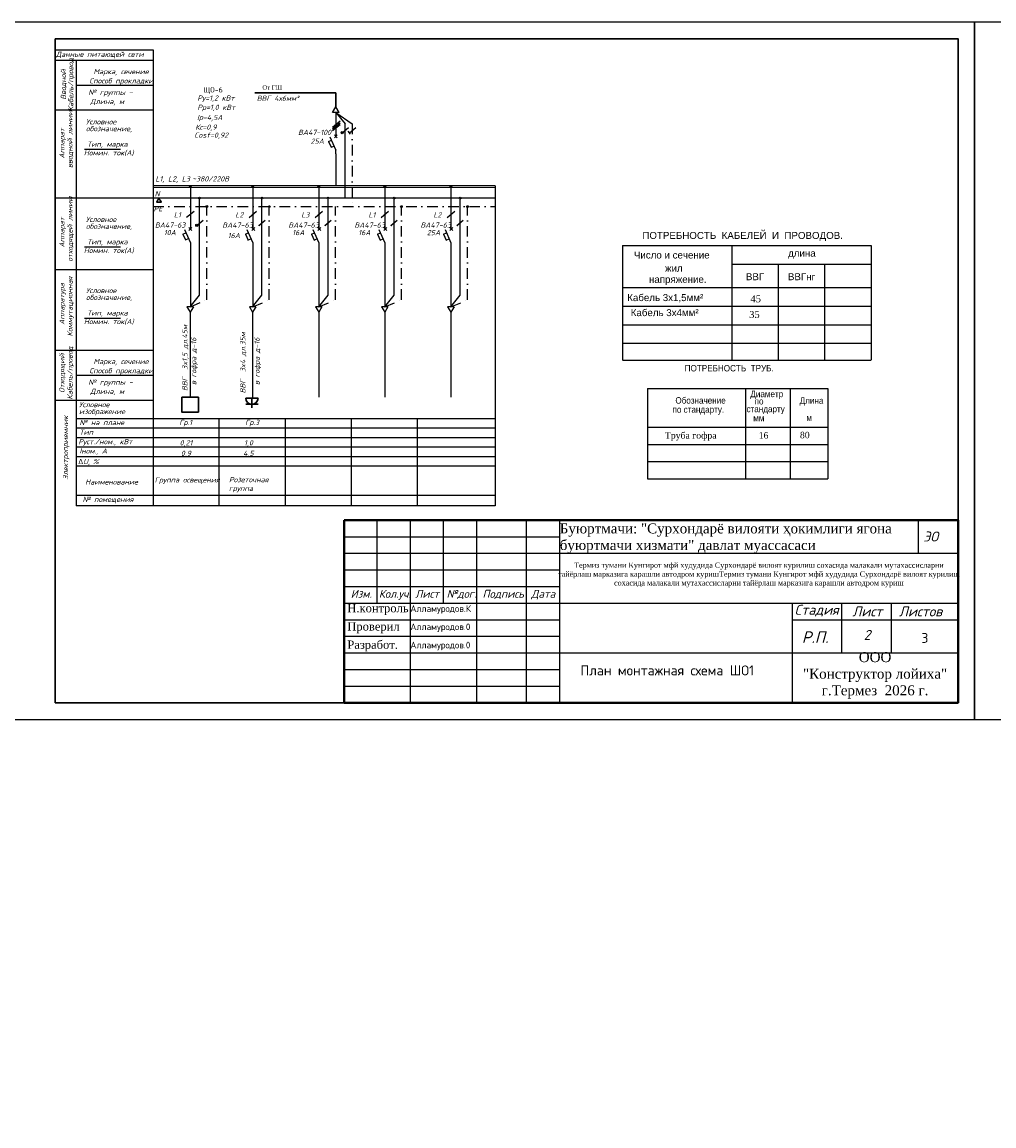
# Model space of a CAD drawing. Header units: millimetres. Extents: x -228268 to 1513407, y -439898 to -137408.
# Tile 31 of 128: x 14567 to 43848, y -239935 to -206689. Entities that reach past the tile are written whole.
import ezdxf
from ezdxf.enums import TextEntityAlignment as Align

# ---------------------------------------------------------------- set-up
doc = ezdxf.new("R2010")
doc.units = ezdxf.units.MM
doc.linetypes.add('DASHDOT2', pattern=[12.7, 6.35, -3.175, 0, -3.175])
for name, color, linetype, lineweight in [('_0_TES', 7, 'Continuous', 0), ('_ESchemeABC', 1, 'Continuous', 20), ('_ESchemePE', 3, 'DASHDOT2', 15), ('_EShemeN', 5, 'Continuous', 15), ('_TES.E.Light', 152, 'Continuous', 30), ('план', 7, 'Continuous', 50), ('Рамка (Sheet frame)', 7, 'Continuous', 30), ('Э-СХЕМА', 7, 'Continuous', 20), ('ЭЛ', 1, 'Continuous', 40)]:
    doc.layers.add(name, color=color, linetype=linetype, lineweight=lineweight)
doc.layers.add('Штамп опасные', color=7, linetype='Continuous')
doc.styles.add('Arial straight', font='arial.ttf')
doc.styles.add('ISO', font='isocpeui.ttf')
doc.styles.add('ISOCPEUR', font='isocpeur.ttf', dxfattribs={"height": 5})
doc.styles.add('OOO-Kazar', font='isocpeur.ttf')
doc.styles.add('SHahzod', font='times.ttf', dxfattribs={"height": 350})
doc.styles.get("Standard").update_dxf_attribs({"font": 'isocpeur.ttf'})
doc.styles.add('V@ler@Live', font='isocpeur.ttf')
doc.styles.add('ViTEXT', font='isocpeur.ttf')
doc.styles.add('Бристоль', font='isocpeui.ttf')

msp = doc.modelspace()

# ---------------------------------------------------------------- hatches: boundary and pattern name
at = {"layer": 'Э-СХЕМА', "lineweight": 25, "ltscale": 0.01}
h = msp.add_hatch(color=256, dxfattribs=at)
edge = h.paths.add_edge_path()
edge.add_arc((24213.8, -210021.5), 31.9, 0, 360)
for points in [[(24239.7, -210021.5, 1), (24188, -210021.5, 1)], [(19855.6, -212812.2, 1), (19803.8, -212812.2, 1)], [(21736.6, -212813.4, 1), (21684.8, -212813.4, 1)], [(23726.7, -212813.4, 1), (23675, -212813.4, 1)], [(25716.9, -212813.4, 1), (25665.1, -212813.4, 1)], [(27707, -212813.4, 1), (27655.3, -212813.4, 1)]]:
    msp.add_hatch(color=256, dxfattribs=at).paths.add_polyline_path(points)
h = msp.add_hatch(color=256, dxfattribs=at)
edge = h.paths.add_edge_path()
edge.add_arc((19829.7, -212812.2), 31.9, 0, 360)

# ---------------------------------------------------------------- linework, layer by layer
at = {"color": 1}
msp.add_line((28823.1, -211616.8), (28821.3, -221257), dxfattribs=at)
at = {"lineweight": 25}
for p, q in [((18516, -211996), (15567.2, -211996)), ((19535, -215260.6), (19632.3, -215422.8)), ((19729.6, -215260.6), (19632.3, -215422.8)), ((21416, -215261.8), (21513.3, -215424)), ((21610.6, -215261.8), (21513.3, -215424)), ((23406.2, -215261.8), (23503.5, -215424)), ((23600.7, -215261.8), (23503.5, -215424)), ((25396.3, -215261.8), (25493.6, -215424)), ((25590.9, -215261.8), (25493.6, -215424)), ((27386.5, -215261.8), (27483.7, -215424)), ((27581, -215261.8), (27483.7, -215424))]:
    msp.add_line(p, q, dxfattribs=at)
for p, q in [((32656.8, -213423.1), (40146.8, -213423.1)), ((32656.8, -213423.1), (32656.8, -216862.3)), ((35946.8, -213423.1), (35946.8, -216862.3)), ((40146.8, -213423.1), (40146.8, -216862.3)), ((35946.8, -213983.1), (40146.8, -213983.1)), ((37346.8, -213983.1), (37346.8, -216862.3)), ((38746.8, -213983.1), (38746.8, -216862.3)), ((32656.8, -214683.1), (40146.8, -214683.1)), ((32656.8, -215243.1), (40146.8, -215243.1)), ((32656.8, -215803.1), (40146.8, -215803.1)), ((32656.8, -216363.1), (40146.8, -216363.1)), ((32656.8, -216874.7), (40146.8, -216874.7)), ((33410.2, -217727.8), (33410.2, -220444.3)), ((33410.2, -217727.8), (38843.4, -217727.8)), ((36368.3, -217727.8), (36368.3, -220444.3)), ((37705, -217727.8), (37705, -220444.3)), ((38843.4, -217727.8), (38843.4, -220444.3)), ((33410.2, -218892), (38843.4, -218892)), ((33410.2, -219409.4), (38843.4, -219409.4)), ((33410.2, -219926.9), (38843.4, -219926.9)), ((33410.2, -220444.3), (38843.4, -220444.3))]:
    msp.add_line(p, q)
at = {"lineweight": 25, "ltscale": 10}
for p, q in [((19729.6, -215260.6), (19535, -215260.6)), ((21610.6, -215261.8), (21416, -215261.8)), ((23600.7, -215261.8), (23406.2, -215261.8)), ((25590.9, -215261.8), (25396.3, -215261.8)), ((27581, -215261.8), (27386.5, -215261.8))]:
    msp.add_line(p, q, dxfattribs=at)
at = {"color": 7, "linetype": 'Continuous'}
for p, q in [((24267.2, -221689.3), (42767.2, -221689.3)), ((24267.2, -227189.3), (24267.2, -221689.3)), ((25267.2, -224189.3), (25267.2, -221689.3)), ((26267.2, -227189.3), (26267.2, -221689.3)), ((27267.2, -224189.3), (27267.2, -221689.3)), ((28267.2, -227189.3), (28267.2, -221689.3)), ((29767.2, -227189.3), (29767.2, -221689.3)), ((30767.2, -227189.3), (30767.2, -221689.3)), ((30767.2, -222689.3), (42767.2, -222689.3)), ((24267.2, -223689.3), (30767.2, -223689.3)), ((24267.2, -224189.3), (30767.2, -224189.3)), ((30767.2, -224189.3), (42767.2, -224189.3)), ((37767.2, -224189.3), (37767.2, -227189.3)), ((39267.2, -225689.3), (39267.2, -224189.3)), ((40761.3, -225689.3), (40761.3, -224189.3)), ((37767.2, -224689.3), (42767.2, -224689.3)), ((30767.2, -225689.3), (42767.2, -225689.3))]:
    msp.add_line(p, q, dxfattribs=at)
at = {"color": 7, "ltscale": 2}
msp.add_line((41567.2, -221689.3), (41567.2, -222689.3), dxfattribs=at)
at = {"color": 0, "linetype": 'Continuous', "lineweight": -2}
for points in [[(13567.2, -206689.3), (13567.2, -227689.3), (43267.2, -227689.3), (43267.2, -206689.3), (13567.2, -206689.3)], [(43267.2, -206689.3), (43267.2, -227689.3), (72967.2, -227689.3), (72967.2, -206689.3), (43267.2, -206689.3)]]:
    msp.add_lwpolyline(points, dxfattribs=at)
at = {"color": 0, "linetype": 'Continuous', "lineweight": 30}
msp.add_lwpolyline([(15567.2, -207189.3), (15567.2, -227189.3), (42767.2, -227189.3), (42767.2, -207189.3), (15567.2, -207189.3)], dxfattribs=at)
at = {"linetype": 'Continuous', "lineweight": 25}
msp.add_lwpolyline([(16200.7, -207840.4), (16200.7, -221254.7)], dxfattribs=at)
at = {"color": 5, "lineweight": 30}
msp.add_lwpolyline([(19378.3, -217987.4), (19879.6, -217987.4), (19879.6, -218433.1), (19378.3, -218433.1)], close=True, dxfattribs=at)
at = {"lineweight": 40}
msp.add_lwpolyline([(24267.2, -221689.3), (42767.2, -221689.3), (42767.2, -227189.3), (24267.2, -227189.3)], close=True, dxfattribs=at)
at = {"color": 7, "linetype": 'Continuous'}
for points in [[(24267.2, -222189.3), (30767.2, -222189.3)], [(24267.2, -222689.3), (30767.2, -222689.3)], [(24267.2, -223189.3), (30767.2, -223189.3)], [(24267.2, -224689.3), (30767.2, -224689.3)], [(24267.2, -225189.3), (30767.2, -225189.3)], [(24267.2, -225689.3), (30767.2, -225689.3)], [(24267.2, -226189.3), (30767.2, -226189.3)], [(24267.2, -226689.3), (30767.2, -226689.3)]]:
    msp.add_lwpolyline(points, dxfattribs=at)
at = {"layer": '_0_TES', "lineweight": 25}
for p, q in [((20499.3, -218638.6), (20499.3, -221254.6)), ((22489.4, -218638.6), (22489.4, -221254.6)), ((24479.6, -218638.6), (24479.6, -221254.6)), ((26469.7, -218638.6), (26469.7, -221254.6))]:
    msp.add_line(p, q, dxfattribs=at)
at = {"layer": '_ESchemeABC', "lineweight": 25}
for p, q in [((24021.1, -210654.7), (24021.1, -211617.7)), ((28823.1, -211616.8), (18517.6, -211614.8)), ((28823.1, -211666.7), (18517.6, -211666.7)), ((19637, -213335), (19637, -215260.6)), ((21518, -213336.2), (21518, -215261.8)), ((23508.1, -213336.2), (23508.1, -215261.8)), ((25498.3, -213336.2), (25498.3, -215261.8)), ((27488.4, -213336.2), (27488.4, -215261.8))]:
    msp.add_line(p, q, dxfattribs=at)
at = {"layer": '_ESchemePE', "lineweight": 25, "ltscale": 50}
for p, q in [((24515.3, -209752.2), (24515.3, -212249)), ((18517.6, -212246.2), (28823, -212245.9))]:
    msp.add_line(p, q, dxfattribs=at)
for points in [[(19637, -215260.6), (20134.8, -215054.2), (20134.8, -212245)], [(21518, -215261.8), (22015.8, -215055.4), (22015.8, -212246.2)], [(23508.1, -215261.8), (24006, -215055.4), (24006, -212246.2)], [(25498.3, -215261.8), (25996.1, -215055.4), (25996.1, -212246.2)], [(27488.4, -215261.8), (27986.3, -215055.4), (27986.3, -212246.2)]]:
    msp.add_lwpolyline(points, dxfattribs=at)
at = {"layer": '_EShemeN', "lineweight": 25}
for p, q in [((24298.2, -211989.6), (24298.2, -210654.7)), ((19914.1, -214911.5), (19914.1, -213335)), ((21795.1, -214912.8), (21795.1, -213336.2)), ((23785.2, -214912.8), (23785.2, -213336.2)), ((25775.4, -214912.8), (25775.4, -213336.2)), ((27765.5, -214912.8), (27765.5, -213336.2)), ((19632.3, -215260.6), (19914.1, -214911.5)), ((21513.3, -215261.8), (21795.1, -214912.8)), ((23503.5, -215261.8), (23785.2, -214912.8)), ((25493.6, -215261.8), (25775.4, -214912.8)), ((27483.7, -215261.8), (27765.5, -214912.8))]:
    msp.add_line(p, q, dxfattribs=at)
at = {"layer": '_EShemeN', "lineweight": 25, "ltscale": 30}
msp.add_line((18517.6, -211986.7), (28823, -211986.7), dxfattribs=at)
at = {"layer": '_TES.E.Light', "color": 18, "linetype": 'ByBlock', "lineweight": 25, "ltscale": 20, "true_color": 0x000000}
for p, q in [((19632.3, -215422.8), (19632.4, -217989.3)), ((21513.3, -215424), (21513.4, -217990.5)), ((23503.5, -215424), (23503.6, -217990.5)), ((25493.6, -215424), (25493.7, -217990.5)), ((27483.7, -215424), (27483.9, -217990.5))]:
    msp.add_line(p, q, dxfattribs=at)
at = {"layer": 'план', "color": 5, "linetype": 'ByBlock', "lineweight": 30}
for p, q in [((21307.2, -218017.6), (21675.8, -218017.6)), ((21491.5, -218017.6), (21491.5, -218308.8)), ((21307.2, -218201.7), (21675.8, -218201.7))]:
    msp.add_line(p, q, dxfattribs=at)
at = {"layer": 'план', "color": 0, "linetype": 'ByBlock', "lineweight": 25}
for p, q in [((28821.8, -218638.6), (16199.8, -218638.6)), ((28821.7, -218924.4), (16199.8, -218924.4)), ((28821.7, -219210.3), (16199.8, -219210.3)), ((28821.6, -219496.1), (16199.8, -219496.1)), ((28821.6, -219782), (16199.8, -219782)), ((28821.5, -220067.8), (16199.8, -220067.8)), ((28821.3, -220949.6), (16199.8, -220949.6)), ((28821.3, -221257), (16199.8, -221254.6))]:
    msp.add_line(p, q, dxfattribs=at)
at = {"layer": 'план', "color": 5, "linetype": 'ByBlock', "lineweight": 30}
msp.add_arc((21491.5, -218017.6), 184.3, 180, 0, dxfattribs=at)
at = {"layer": 'Э-СХЕМА', "lineweight": 25, "ltscale": 0.01}
for p, q in [((15567.2, -207529.3), (18516, -207529.3)), ((18516, -207529.3), (18516, -221254.6)), ((15567.2, -207840.4), (18516, -207840.4)), ((16200.7, -208593.8), (18516, -208593.8)), ((18516, -209347.1), (15567.2, -209347.1)), ((23923.8, -209409), (24021.1, -209246.8)), ((24118.4, -209409), (23923.8, -209409)), ((24118.4, -209409), (24021.1, -209246.8)), ((24021.1, -209409), (24021.1, -210133.9)), ((24021.1, -209409), (24515.3, -209752.2)), ((24021.1, -209409), (24298.2, -209752.2)), ((24298.2, -210654.7), (24298.2, -209752.2)), ((23977.1, -210090), (24065.1, -210177.9)), ((24065.1, -210089.9), (23977.2, -210177.9)), ((23798, -210282.5), (23886.2, -210243)), ((23798, -210282.5), (23878.1, -210461.2)), ((23842.7, -210145.6), (24021.1, -210544.3)), ((23878.1, -210461.2), (23966.3, -210421.8)), ((16449, -210522), (17535.6, -210522)), ((24021.1, -210654.7), (24021.1, -210544.3)), ((19637, -211669.6), (19637, -212924.6)), ((21518, -211670.9), (21518, -212925.8)), ((23508.1, -211670.9), (23508.1, -212925.8)), ((25498.3, -211670.9), (25498.3, -212925.8)), ((27488.4, -211670.9), (27488.4, -212925.8)), ((18687.9, -211988.3), (18612.6, -212107.5)), ((18687.9, -211991.2), (18612.6, -212110.5)), ((18764.3, -212107.5), (18688.9, -211988.3)), ((18764.3, -212110.5), (18688.9, -211991.2)), ((19914.1, -212924.6), (19914.1, -211989.6)), ((21795.1, -212925.8), (21795.1, -211990.8)), ((23785.2, -212925.8), (23785.2, -211990.8)), ((25775.4, -212925.8), (25775.4, -211990.8)), ((27765.5, -212925.8), (27765.5, -211990.8)), ((18612.6, -212107.5), (18763.3, -212107.5)), ((18612.6, -212110.5), (18763.3, -212110.5)), ((19413.9, -213073.1), (19502.1, -213033.6)), ((19413.9, -213073.1), (19494, -213251.9)), ((19458.5, -212936.3), (19637, -213335)), ((19680.9, -212968.5), (19593, -212880.6)), ((19680.9, -212880.6), (19593, -212968.5)), ((19914.1, -213335), (19914.1, -212924.6)), ((21294.8, -213074.3), (21383, -213034.8)), ((21294.9, -213074.3), (21375, -213253.1)), ((21339.5, -212937.5), (21518, -213336.2)), ((21577, -212968.5), (21489.1, -212880.6)), ((21577, -212880.6), (21489.1, -212968.5)), ((21795.1, -213336.2), (21795.1, -212925.8)), ((23285, -213074.3), (23373.2, -213034.8)), ((23285, -213074.3), (23365.1, -213253.1)), ((23329.7, -212937.5), (23508.1, -213336.2)), ((23567.1, -212968.5), (23479.2, -212880.6)), ((23567.1, -212880.6), (23479.2, -212968.5)), ((23785.2, -213336.2), (23785.2, -212925.8)), ((25275.1, -213074.3), (25363.3, -213034.8)), ((25275.2, -213074.3), (25355.3, -213253.1)), ((25319.8, -212937.5), (25498.3, -213336.2)), ((25557.3, -212968.5), (25469.4, -212880.6)), ((25557.3, -212880.6), (25469.4, -212968.5)), ((25775.4, -213336.2), (25775.4, -212925.8)), ((27265.3, -213074.3), (27353.5, -213034.8)), ((27265.3, -213074.3), (27345.4, -213253.1)), ((27310, -212937.5), (27488.4, -213336.2)), ((27547.4, -212968.5), (27459.5, -212880.6)), ((27547.4, -212880.6), (27459.5, -212968.5)), ((27765.5, -213336.2), (27765.5, -212925.8)), ((19494, -213251.9), (19582.1, -213212.4)), ((21374, -213253.7), (21462.1, -213214.2)), ((23364.1, -213253.7), (23452.3, -213214.2)), ((25354.3, -213253.7), (25442.4, -213214.2)), ((27344.4, -213253.7), (27432.6, -213214.2)), ((16449, -213462.4), (17535.6, -213462.4)), ((16450.4, -215604.5), (17537, -215604.5)), ((15567.2, -216570.9), (18516, -216571.1)), ((16200.7, -217324.4), (18516, -217324.4)), ((15567.2, -218077.8), (18516, -218077.8))]:
    msp.add_line(p, q, dxfattribs=at)
at = {"layer": 'Э-СХЕМА', "lineweight": 30, "ltscale": 0.01}
for p in [(21579.8, -208818.8), (24021.1, -209246.8)]:
    msp.add_line(p, (24021.1, -208818.8), dxfattribs=at)
at = {"layer": 'Э-СХЕМА', "lineweight": 25, "ltscale": 0.01}
for points in [[(23921.5, -209852.4), (24148.3, -209668.1)], [(23921.5, -209904.4), (24148.3, -209720.2)], [(23921.5, -209956.1), (24148.3, -209771.9)], [(24213.8, -210021.5), (24404, -209867.1)], [(24466.9, -210064.5), (24395, -209978.5)], [(24431, -210021.5), (24621.1, -209867.1)], [(19523.6, -212569.1), (19750.4, -212384.9)], [(21404.6, -212570.4), (21631.4, -212386.1)], [(23394.7, -212570.4), (23621.5, -212386.1)], [(25384.9, -212570.4), (25611.7, -212386.1)], [(27375, -212570.4), (27601.8, -212386.1)], [(19829.7, -212812.2), (20019.8, -212657.7)], [(21700, -212812.2), (21890.1, -212657.7)], [(23690.2, -212812.2), (23880.3, -212657.7)], [(25680.3, -212812.2), (25870.4, -212657.7)], [(27670.5, -212812.2), (27860.6, -212657.7)], [(15567.2, -214138.1), (18516, -214138.1)]]:
    msp.add_lwpolyline(points, dxfattribs=at)
for centre, radius in [((24213.8, -210021.5), 31.9), ((24213.8, -210021.5), 25.9), ((19637, -211643.7), 25.9), ((21515.8, -211643), 25.9), ((23505.9, -211643), 25.9), ((25496.1, -211643), 25.9), ((27486.2, -211643), 25.9), ((19914.1, -211989.6), 25.9), ((21795.1, -211989.6), 25.9), ((23785.2, -211989.6), 25.9), ((25775.4, -211989.6), 25.9), ((27765.5, -211989.6), 25.9), ((20134.8, -212244.2), 25.9), ((22015.8, -212245.4), 25.9), ((25996.1, -212246.4), 25.9), ((27986.3, -212246.4), 25.9), ((19829.7, -212812.2), 31.9), ((19829.7, -212812.2), 25.9)]:
    msp.add_circle(centre, radius, dxfattribs=at)

# ---------------------------------------------------------------- texts
at = {"style": 'Arial straight', "width": 0.9}
for s, p in [('ПОТРЕБНОСТЬ  ТРУБ.', (34532.8, -217211)), ('Обозначение', (34251.1, -218180.5)), ('Диаметр', (36510.8, -217986.5)), ('    по', (36368.1, -218206)), ('Длина', (37997.2, -218185.5)), ('по стандарту.', (34165.2, -218455.1)), ('стандарту', (36394.6, -218439.2)), ('     мм', (36258.6, -218711.9)), ('  м', (38061.9, -218702.9))]:
    msp.add_text(s, height=194.04, dxfattribs=at).set_placement(p)
for s, insert, char_height, width, attachment_point, style in [('ЩО-6', (20028.7, -208751.5), 156, 879.358, 4, 'V@ler@Live'), ('ПОТРЕБНОСТЬ  КАБЕЛЕЙ  И  ПРОВОДОВ.', (33257.2, -213010), 210, 6204.425, 1, 'Arial straight'), ('Число и сечение', (33001.1, -213600), 210, 2596.169, 1, 'Arial straight'), ('длина', (37647.4, -213545.7), 210, 1225.972, 1, 'Arial straight'), ('жил', (33938.1, -214000.2), 210, 694.142, 1, 'Arial straight'), (' напряжение.', (33373.5, -214333), 210, 2596.169, 1, 'Arial straight'), ('Кабель 3х1,5мм²', (32799.6, -214883.1), 210, 2552.33, 1, 'Arial straight'), ('Кабель 3х4мм²', (32906.1, -215335.7), 210, 2552.33, 1, 'Arial straight'), ('План монтажная схема ШО1 ', (31389.4, -226066), 300, 6454.579, 1, 'V@ler@Live')]:
    msp.add_mtext(s, dxfattribs=dict(insert=insert, char_height=char_height, width=width, attachment_point=attachment_point, style=style))
at = {"lineweight": 25, "insert": (21758.8, -208659.4), "char_height": 129.39, "width": 1520.12, "attachment_point": 4}
msp.add_mtext('{\\fTimes New Roman|b0|i0|c204|p18; От ГШ}', dxfattribs=at)
at = {"color": 0, "linetype": 'Continuous', "lineweight": 5, "style": 'OOO-Kazar'}
for s, insert, char_height, attachment_point in [('{\\fISOCPEUR|b0|i1|c204|p34;ЭО}', (41943.2, -222333), 300, 8), ('{\\fISOCPEUR|b0|i1|c204|p34;Изм.}', (24786.5, -223788.9), 240, 2), ('{\\fISOCPEUR|b0|i1|c204|p34;Кол.уч.}', (25798.5, -223788.9), 240, 2), ('{\\fISOCPEUR|b0|i1|c204|p34;Лист}', (26770.6, -223788.9), 240, 2), ('{\\fISOCPEUR|b0|i1|c204|p34;№дог.}', (27806.5, -223788.9), 240, 2), ('{\\fISOCPEUR|b0|i1|c204|p34;Подпись}', (29063.6, -223788.9), 240, 2), ('{\\fISOCPEUR|b0|i1|c204|p34;Дата}', (30268.3, -223788.9), 240, 2), ('{\\fISOCPEUR|b0|i1|c204|p34;Стадия}', (38508.3, -224589.3), 300, 8), ('{\\fISOCPEUR|b0|i1|c204|p34;Лист }', (40032.5, -224589.3), 300, 8), ('{\\fISOCPEUR|b0|i1|c204|p34;Листов }', (41636.5, -224589.3), 300, 8), ('{\\fISOCPEUR|b0|i1|c204|p34;Р.П.}', (38463, -225389.3), 350, 8)]:
    msp.add_mtext(s, dxfattribs=dict(at, insert=insert, char_height=char_height, attachment_point=attachment_point))
at = {"color": 0, "ltscale": 0.1, "insert": (39483.1, -224995.4), "char_height": 300, "attachment_point": 1}
msp.add_mtext_dynamic_manual_height_columns('\\pxqc;{\\fISOCPEUR|b0|i1|c204|p34;2}', width=1088.175, gutter_width=1250, heights=[335.9], dxfattribs=at)
at = {"color": 0, "ltscale": 0.1, "insert": (41661.9, -225087), "char_height": 300, "attachment_point": 1, "style": 'ISOCPEUR'}
msp.add_mtext_dynamic_manual_height_columns('3', width=980.425, gutter_width=1250, heights=[0], dxfattribs=at)
at = {"layer": 'Рамка (Sheet frame)', "color": 7, "lineweight": 15, "style": 'Бристоль'}
for s, insert, char_height, width, attachment_point in [('\\pi6641.54902;Примечание:\\P\\pi0;1. Монтаж {\\C256;пожарных дымовых извещателей выполнить }на расстоянии не более 4 метров от стены.\\P2. {\\C0;При монтаже подвесных потолков предусмотреть доступ к извещателям, для обеспечения обслуживания дымовых извещателей. Крепления всех дымовых извещателей за и под подвесным потолком \\C256;могут быть откорректированы с учетом всех нормативных документов, а также с учётом расположения освещения, вентиляции или других коммуникаций,\\C0; высотную отметку плана смотреть в архитектурно-строительной части проекта.}', (-149158.3, -225607.1), 250, 15237.265, 4), ('\\pl600;Примечание:\\P1. Монтаж ручного пожарного извещателя выполнить на высоте 1,5 м от уровня пола.', (-149426.4, -233128.3), 300, 16247.058, 1)]:
    msp.add_mtext(s, dxfattribs=dict(at, insert=insert, char_height=char_height, width=width, attachment_point=attachment_point))
at = {"layer": 'Штамп опасные', "lineweight": 25, "style": 'ViTEXT'}
for s, insert, char_height, width, attachment_point in [('{\\fTimes New Roman|b0|i0|c204|p18;\\C0;Буюртмачи: "Сурхондарё вилояти ҳокимлиги ягона буюртмачи хизмати" давлат муассасаси}', (30767.2, -222239.3), 300, 10000, 4), ('{\\fTimes New Roman|b0|i0|c204|p18;\\C0;Термиз тумани Кунгирот мфй худудида Сурхондарё вилоят курилиш сохасида малакали мутахассисларни тайёрлаш марказига карашли автодром куришТермиз тумани Кунгирот мфй худудида Сурхондарё вилоят курилиш сохасида малакали мутахассисларни тайёрлаш марказига карашли автодром куриш}', (36767.2, -223339.3), 160, 12000, 5), ('{\\fTimes New Roman|b0|i0|c204|p18;\\C0;Н.контроль}', (24367.2, -224380.6), 250, 1800, 4), ('Алламуродов.К', (26267.2, -224380.6), 200, 2000, 4), ('{\\fTimes New Roman|b0|i0|c204|p18;\\C0;Проверил\\Ftxt|c204; }', (24367.2, -224930.6), 250, 1800, 4), ('Алламуродов.0', (26267.2, -224930.6), 200, 2000, 4), ('{\\fTimes New Roman|b0|i0|c204|p18;\\C0;Разработ.}', (24367.2, -225480.6), 250, 1800, 4), ('Алламуродов.0', (26267.2, -225480.6), 200, 2000, 4), ('{\\fTimes New Roman|b0|i0|c204|p18;\\C0;ООО \\P"Конструктор лойиха"\\Pг.Термез  2026 г.\\Ftxt|c204;  }', (40267.2, -226364.3), 300, 5000, 5)]:
    msp.add_mtext(s, dxfattribs=dict(at, insert=insert, char_height=char_height, width=width, attachment_point=attachment_point))
at = {"layer": 'Э-СХЕМА', "lineweight": 25, "ltscale": 0.01, "style": 'ISO'}
for s, p in [('Данные питающей сети', (15588.1, -207737.4)), ('Марка, сечение', (16717.6, -208258)), ('Способ прокладки', (16594.6, -208535.1)), ('№ группы -', (16562.4, -208882.5)), ('Длина, м', (16620.5, -209159.7)), ('Ру=1,2 кВт', (19846.2, -209055.5)), ('Рр=1,0 кВт', (19846.2, -209333.7)), ('Условное', (16491, -209769.6)), ('Кс=0,9', (19783.8, -209931.1)), ('Iр=4,5А', (19839.1, -209640)), ('обозначение,', (16491, -209977.2)), ('Cosf=0,92  ', (19754.6, -210172.2)), ('ВА47-100', (22883.4, -210088.1)), ('Тип, марка', (16528.7, -210444.2)), ('Номин. ток(А)', (16427.4, -210703.7)), ('L1, L2, L3', (18584.3, -211488.3)), ('L1, L2, L3', (18584.3, -211491.3)), ('~380/220В', (19688.7, -211490.8)), ('N', (18564.8, -211933.1)), ('N', (18564.8, -211936.1)), ('PE', (18531, -212387.5)), ('PE', (18531, -212390.4)), ('Условное', (16491, -212710)), ('обозначение,', (16491, -212917.6)), ('ВА47-63 ', (18569.7, -212880.4)), ('ВА47-63 ', (20599.8, -212881.6)), ('ВА47-63 ', (22589.9, -212881.6)), ('ВА47-63 ', (24580.1, -212881.6)), ('ВА47-63 ', (26570.2, -212881.6)), ('Тип, марка', (16528.7, -213384.6)), ('Номин. ток(А)', (16427.4, -213644)), ('Условное', (16492.5, -214852.1)), ('обозначение,', (16492.5, -215059.7)), ('Тип, марка', (16530.1, -215526.7)), ('Номин. ток(А)', (16428.8, -215786.1)), ('Способ прокладки', (16594.6, -217265.7)), ('Марка, сечение', (16717.6, -216988.5)), ('№ группы -', (16562.4, -217613.1)), ('Длина, м', (16620.5, -217890.2)), ('Условное', (16282.7, -218288)), ('изображение', (16282.7, -218495.5)), ('№ на плане', (16296.2, -218828.4)), ('Тип', (16296.2, -219119.2)), ('Руст./ном., кВт', (16263.4, -219404.8)), ('Iном., А', (16296.2, -219684)), ('Наименование', (16467.9, -220617.4)), ('№ помещения', (16390.1, -221142.9))]:
    msp.add_text(s, height=156, dxfattribs=at).set_placement(p)
for s, p in [('Кабель/провод', (16108.9, -209371.2)), ('Вводной', (15890.1, -209028.3)), ('вводной линии', (16087.7, -211084.3)), ('Аппарат', (15844.9, -210799)), ('отходящей линии', (16087.7, -213906.9)), ('Аппарат', (15844.9, -213479.9)), ('Коммутационная', (16087.7, -216156.6)), ('Аппаратура', (15844.9, -215806.3)), ('Отходящий', (15844.9, -217856.2)), ('Кабель/провод', (16087.7, -218058.7)), ('Электроприемник', (15953.6, -220472.7))]:
    msp.add_text(s, height=156, rotation=90, dxfattribs=at).set_placement(p)
for s, p in [('25А', (23460.1, -210354.7)), ('10А', (19018.7, -213108)), ('16А', (20947.4, -213196.2)), ('16А', (22889.9, -213108)), ('16А', (24880, -213108)), ('25А', (26963.7, -213108))]:
    msp.add_text(s, height=156, dxfattribs=at).set_placement(p, align=Align.CENTER)
for s, p in [('L1', (19352.7, -212571.8)), ('L2', (21233.7, -212573)), ('L3', (23223.9, -212573)), ('L1', (25214, -212573)), ('L2', (27204.2, -212573))]:
    msp.add_text(s, height=156, dxfattribs=at).set_placement(p, align=Align.RIGHT)
for s, p in [('ВВГ  3x1,5 дл.45м', (19473.4, -216805.8)), ('в гофра д-16', (19738, -216907)), ('ВВГ  3x4 дл.35м', (21220.1, -216951.4)), ('в гофра д-16', (21645.5, -216907.1))]:
    msp.add_text(s, height=156, rotation=90, dxfattribs=at).set_placement(p, align=Align.MIDDLE_CENTER)
for s, p in [('Гр.1', (19495.8, -218746.6)), ('Гр.3', (21498.5, -218746.7)), ('0,21', (19509.1, -219359.3)), ('1,0', (21389.7, -219359.4)), ('0,9', (19503.7, -219678)), ('4,5', (21384.3, -219678.1))]:
    msp.add_text(s, height=156, dxfattribs=at).set_placement(p, align=Align.MIDDLE_CENTER)
at = {"layer": 'Э-СХЕМА', "lineweight": 25, "ltscale": 0.01, "char_height": 156, "style": 'ISO'}
for s, insert, width, attachment_point in [('{\\C256;\\c0;ВВГ 4х6мм²}', (21637.9, -208905.1), 1619.238, 1), ('{\\fArial|b0|i0|c204|p32;Δ}U{\\fGOST type A|b0|i1|c204|p34;, %}', (16568.3, -219943.8), 862.488, 5)]:
    msp.add_mtext(s, dxfattribs=dict(at, insert=insert, width=width, attachment_point=attachment_point))
at = {"layer": 'Э-СХЕМА', "lineweight": 25, "ltscale": 0.01, "char_height": 156, "attachment_point": 1, "style": 'ISO'}
for s, width, insert in [('{\\C256;Группа освещения}', 2955.261, (18562.3, -220399.2)), ('Розеточная \\Pгруппа', 2348.741, (20800.2, -220393.3))]:
    msp.add_mtext_dynamic_manual_height_columns(s, width=width, gutter_width=12.5, heights=[0], dxfattribs=dict(at, insert=insert))
at = {"layer": 'ЭЛ', "linetype": 'ByBlock', "lineweight": 30, "ltscale": 20, "attachment_point": 5}
for s, insert, char_height, width, style in [('{\\C7;ВВГ}', (36651.6, -214358.8), 210, 1121.202, 'Arial straight'), ('{\\C7;ВВГнг}', (38051.6, -214358.8), 210, 1121.202, 'Arial straight'), ('{\\C7;45}', (36671.1, -215025.4), 210, 637.993, 'SHahzod'), ('{\\C7;35}', (36631.5, -215497.5), 210, 637.993, 'SHahzod'), ('{\\C7;Труба гофра }', (34713.3, -219170), 194.04, 3031.534, 'SHahzod'), ('{\\C7;16}', (36907.7, -219137.7), 194.04, 551.323, 'SHahzod'), ('{\\C7;80}', (38149.7, -219127.6), 194.04, 551.323, 'SHahzod')]:
    msp.add_mtext(s, dxfattribs=dict(at, insert=insert, char_height=char_height, width=width, style=style))

doc.saveas('drawing.dxf')
